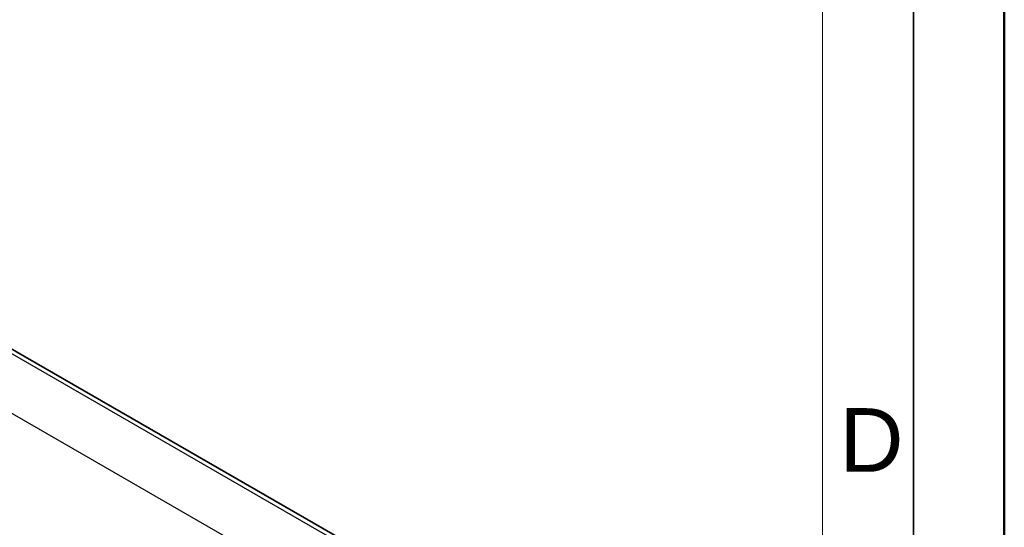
# Model space of a CAD drawing. Header units: millimetres. Extents: x 0 to 420, y 0 to 297.
# Tile 20 of 37: x 366 to 420, y 117 to 145. Entities that reach past the tile are written whole.
import ezdxf

# ---------------------------------------------------------------- set-up
doc = ezdxf.new("R2010")
doc.units = ezdxf.units.MM
doc.layers.get('0').update_dxf_attribs({"lineweight": 25})
for name, color, linetype, lineweight in [('001', 7, 'Continuous', 50), ('Sichtbar (ISO)', 7, 'Continuous', 35), ('Sichtbar schmal (ISO)', 7, 'Continuous', 25)]:
    doc.layers.add(name, color=color, linetype=linetype, lineweight=lineweight)
doc.layers.add('Symbole(DIN)', color=3, linetype='Continuous', lineweight=25, true_color=0x00ff00)
doc.styles.add('Aktuell-DIN', font='arial.ttf')

# ---------------------------------------------------------------- blocks, each defined once
blk = doc.blocks.new('Ränder Basler-A3')
at = {"layer": '001'}
blk.add_line((420, 297), (420, 0), dxfattribs=at)
at = {"layer": '001', "color": 7, "linetype": 'Continuous', "lineweight": 35}
blk.add_line((415, 292), (415, 5), dxfattribs=at)
at = {"layer": '001', "color": 7, "linetype": 'Continuous', "lineweight": 18}
blk.add_line((410, 287), (410, 5), dxfattribs=at)
at = {"layer": 'Symbole(DIN)', "color": 250, "true_color": 0x3f3f3f, "insert": (410.922, 122.017), "char_height": 3.5, "attachment_point": 4, "style": 'Aktuell-DIN'}
blk.add_mtext('\\fArial|b0|i0;D', dxfattribs=at)

msp = doc.modelspace()

# ---------------------------------------------------------------- linework, layer by layer
at = {"layer": 'Sichtbar (ISO)'}
msp.add_line((342.987, 139.909), (396.02, 109.369), dxfattribs=at)
at = {"layer": 'Sichtbar schmal (ISO)'}
for p, q in [((395.427, 109.448), (342.394, 139.987)), ((392.04, 108.122), (339.007, 138.662))]:
    msp.add_line(p, q, dxfattribs=at)

# ---------------------------------------------------------------- block references
msp.add_blockref('Ränder Basler-A3', (0, 0))

doc.saveas('drawing.dxf')
